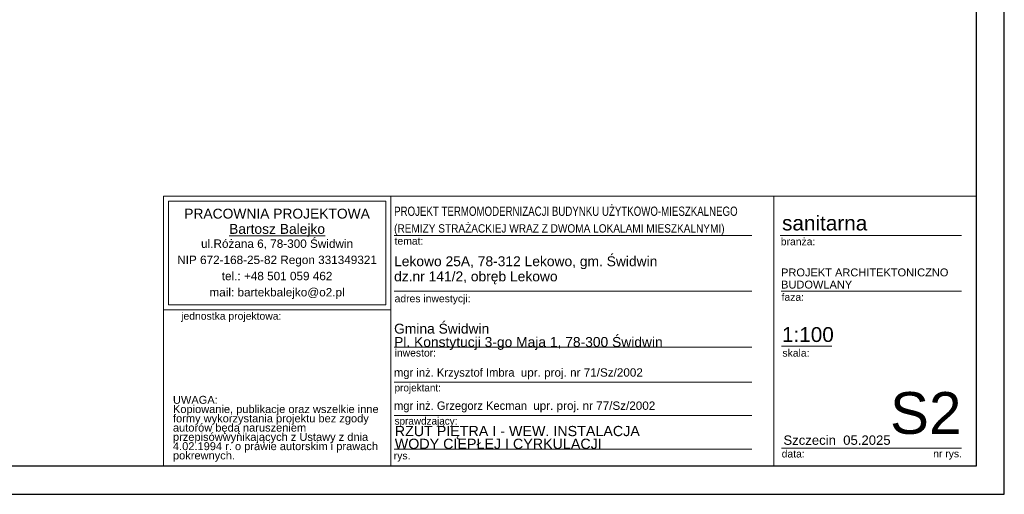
# Model space of a CAD drawing. Extents: x -515158 to -464725, y 20769 to 114053.
# Tile 48 of 69: x -491671 to -470477, y 53556 to 63775. Entities that reach past the tile are written whole.
import ezdxf

# ---------------------------------------------------------------- set-up
doc = ezdxf.new("R2010")
doc.units = 0
doc.header["$MEASUREMENT"] = 0
doc.set_wipeout_variables(frame=1)
doc.layers.add('_TABELA', color=7, linetype='Continuous')
for name, color, linetype, lineweight in [('ARCH TABELA_Nr_Pióra__1', 252, 'Continuous', 25), ('ARCH TABELA_Nr_Pióra__21', 252, 'Continuous', 9), ('ARCH TABELA_Nr_Pióra__7', 252, 'Continuous', 13)]:
    doc.layers.add(name, color=color, linetype=linetype, lineweight=lineweight)
doc.styles.add('GENERATED_STYLE_2', font='arial.ttf')
doc.styles.add('GENERATED_STYLE_7', font='txt')
doc.styles.add('GENERATED_STYLE_8', font='arial.ttf')
doc.styles.add('GENERATED_STYLE_9', font='arial.ttf')

msp = doc.modelspace()

# ---------------------------------------------------------------- linework, layer by layer
at = {"layer": 'ARCH TABELA_Nr_Pióra__21', "color": 7, "linetype": 'Continuous'}
for p, q in [((-488577, 54166), (-488577, 59977)), ((-488577, 59977), (-483684, 59977)), ((-488577, 57530), (-488577, 59977)), ((-488577, 59977), (-471077, 59977)), ((-488471, 57636), (-488471, 59870)), ((-488471, 59870), (-483790, 59870)), ((-483790, 57636), (-483790, 59870)), ((-483684, 59977), (-483684, 54166)), ((-483684, 57530), (-483684, 59977)), ((-475439, 59977), (-475439, 54166)), ((-483684, 54166), (-483684, 59577)), ((-483612, 59127), (-475912, 59127)), ((-475300, 59127), (-471400, 59127)), ((-483612, 57927), (-475912, 57927)), ((-475282, 57927), (-471400, 57927)), ((-488577, 57530), (-483684, 57530)), ((-488471, 57636), (-483790, 57636)), ((-483612, 56727), (-475912, 56727)), ((-475271, 56744), (-474191, 56744)), ((-483612, 54525), (-475912, 54525)), ((-475271, 54548), (-472989, 54548)), ((-472989, 54548), (-471400, 54548)), ((-488577, 54166), (-483684, 54166)), ((-471077, 54166), (-483684, 54166))]:
    msp.add_line(p, q, dxfattribs=at)
at = {"layer": 'ARCH TABELA_Nr_Pióra__21', "color": 0, "linetype": 'Continuous'}
for p, q in [((-483612, 55967), (-475912, 55967)), ((-483612, 55252), (-475912, 55252))]:
    msp.add_line(p, q, dxfattribs=at)

# ---------------------------------------------------------------- texts
at = {"layer": 'ARCH TABELA_Nr_Pióra__1', "color": 7, "linetype": 'Continuous', "style": 'GENERATED_STYLE_7'}
for s, height, width, p in [('PROJEKT TERMOMODERNIZACJI BUDYNKU UŻYTKOWO-MIESZKALNEGO ', 200, 0.78, (-483612, 59551)), ('(REMIZY STRAŻACKIEJ WRAZ Z DWOMA LOKALAMI MIESZKALNYMI)', 180, 0.9, (-483612, 59191))]:
    msp.add_text(s, height=height, dxfattribs=dict(at, width=width)).set_placement(p)
at = {"layer": 'ARCH TABELA_Nr_Pióra__1', "color": 0, "linetype": 'Continuous', "char_height": 220, "attachment_point": 1, "style": 'GENERATED_STYLE_9'}
for s, insert in [('RZUT PIĘTRA I - WEW. INSTALACJA ', (-483598, 55028)), ('WODY CIEPŁEJ I CYRKULACJI', (-483598, 54753))]:
    msp.add_mtext(s, dxfattribs=dict(at, insert=insert))
at = {"layer": 'ARCH TABELA_Nr_Pióra__21', "color": 7, "linetype": 'Continuous', "insert": (-483612, 56665), "char_height": 212.77, "attachment_point": 7, "line_spacing_factor": 0.807442, "style": 'GENERATED_STYLE_8'}
msp.add_mtext('{Gmina Świdwin\\PPl. Konstytucji 3-go Maja 1, 78-300 Świdwin}', dxfattribs=at)
at = {"layer": 'ARCH TABELA_Nr_Pióra__7', "color": 7, "linetype": 'Continuous'}
for s, insert, char_height, attachment_point, line_spacing_factor, style in [('{PRACOWNIA PROJEKTOWA\\P\\LBartosz Balejko}', (-486131, 59705), 212.77, 2, 0.926719, 'GENERATED_STYLE_2'), ('{Lekowo 25A, 78-312 Lekowo, gm. Świdwin\\Pdz.nr 141/2, obręb Lekowo}', (-483612, 58077), 212.77, 7, 0.918867, 'GENERATED_STYLE_8'), ('{PROJEKT ARCHITEKTONICZNO\\PBUDOWLANY}', (-475282, 58418), 170, 1, 0.923713, 'GENERATED_STYLE_8')]:
    msp.add_mtext(s, dxfattribs=dict(at, insert=insert, char_height=char_height, attachment_point=attachment_point, line_spacing_factor=line_spacing_factor, style=style))
at = {"layer": 'ARCH TABELA_Nr_Pióra__7', "color": 7, "linetype": 'Continuous', "style": 'GENERATED_STYLE_8'}
for s, insert, char_height, attachment_point in [('sanitarna', (-475261, 59556), 319.2, 1), ('{temat:}', (-483601, 59090), 159.6, 1), ('{branża:}', (-475288, 59078), 159.6, 1), ('{adres inwestycji:}', (-483601, 57851), 159.58, 1), ('{faza:}', (-475271, 57882), 159.6, 1), ('{jednostka projektowa:}', (-488194, 57475), 159.58, 1), ('1:100', (-475263, 57155), 319.2, 1), ('{inwestor:}', (-483601, 56682), 159.58, 1), ('{skala:}', (-475253, 56680), 159.6, 1), ('S2', (-471400, 55757), 900, 3), ('{Szczecin  05.2025}', (-475232, 54823), 202.13, 1), ('{data:}', (-475269, 54508), 159.6, 1), ('{nr rys.}', (-472008, 54511), 159.6, 1), ('{rys.}', (-483619, 54467), 159.6, 1)]:
    msp.add_mtext(s, dxfattribs=dict(at, insert=insert, char_height=char_height, attachment_point=attachment_point))
for s, insert, char_height, width, attachment_point, line_spacing_factor in [('{ul.Różana 6, 78-300 Świdwin\\PNIP 672-168-25-82 Regon 331349321\\Ptel.: +48 501 059 462\\Pmail: bartekbalejko@o2.pl}', (-486131, 59043), 180.85, 4680.85, 2, 1.156383), ('{UWAGA:\\PKopiowanie, publikacje oraz wszelkie inne formy wykorzystania projektu bez zgody autorów będą naruszeniem przepisówwynikających z Ustawy z dnia 4.02.1994 r. o prawie autorskim i prawach pokrewnych.}', (-488372, 55675), 170.213, 4483.41, 1, 0.703415)]:
    msp.add_mtext(s, dxfattribs=dict(at, insert=insert, char_height=char_height, width=width, attachment_point=attachment_point, line_spacing_factor=line_spacing_factor))
at = {"layer": 'ARCH TABELA_Nr_Pióra__7', "color": 0, "linetype": 'Continuous', "char_height": 180, "attachment_point": 1, "style": 'GENERATED_STYLE_7'}
for s, insert, width in [('mgr inż. Krzysztof Imbra  \\fArial|b0|i0|c238;upr. proj. nr 71/Sz/2002', (-483614, 56269), 7590.75), ('mgr inż. Grzegorz Kecman  \\fArial|b0|i0|c238;upr. proj. nr 77/Sz/2002', (-483614, 55554), 7371.6)]:
    msp.add_mtext(s, dxfattribs=dict(at, insert=insert, width=width))
at = {"layer": 'ARCH TABELA_Nr_Pióra__7', "color": 0, "linetype": 'Continuous', "char_height": 159.58, "attachment_point": 1, "style": 'GENERATED_STYLE_7'}
for s, insert in [('{projektant:}', (-483601, 55930)), ('sprawdzający:', (-483601, 55216))]:
    msp.add_mtext(s, dxfattribs=dict(at, insert=insert))

# ---------------------------------------------------------------- next in the draw order: wipeouts: each hides what was drawn before it
msp.add_wipeout([(-471077, 82646), (-470477, 83256), (-470477, 53556), (-471077, 54166)])

# ---------------------------------------------------------------- next in the draw order: linework, layer by layer
at = {"layer": '_TABELA', "color": 7}
msp.add_lwpolyline([(-512477, 83256), (-470477, 83256), (-512477, 83256), (-512477, 53556), (-470477, 53556), (-470477, 83256)], dxfattribs=at)
msp.add_lwpolyline([(-471077, 82646), (-509977, 82646), (-509977, 54166), (-471077, 54166)], close=True, dxfattribs=at)
at = {"layer": 'ARCH TABELA_Nr_Pióra__21', "color": 7, "linetype": 'Continuous'}
msp.add_line((-471077, 59977), (-471077, 54166), dxfattribs=at)

doc.saveas('drawing.dxf')
